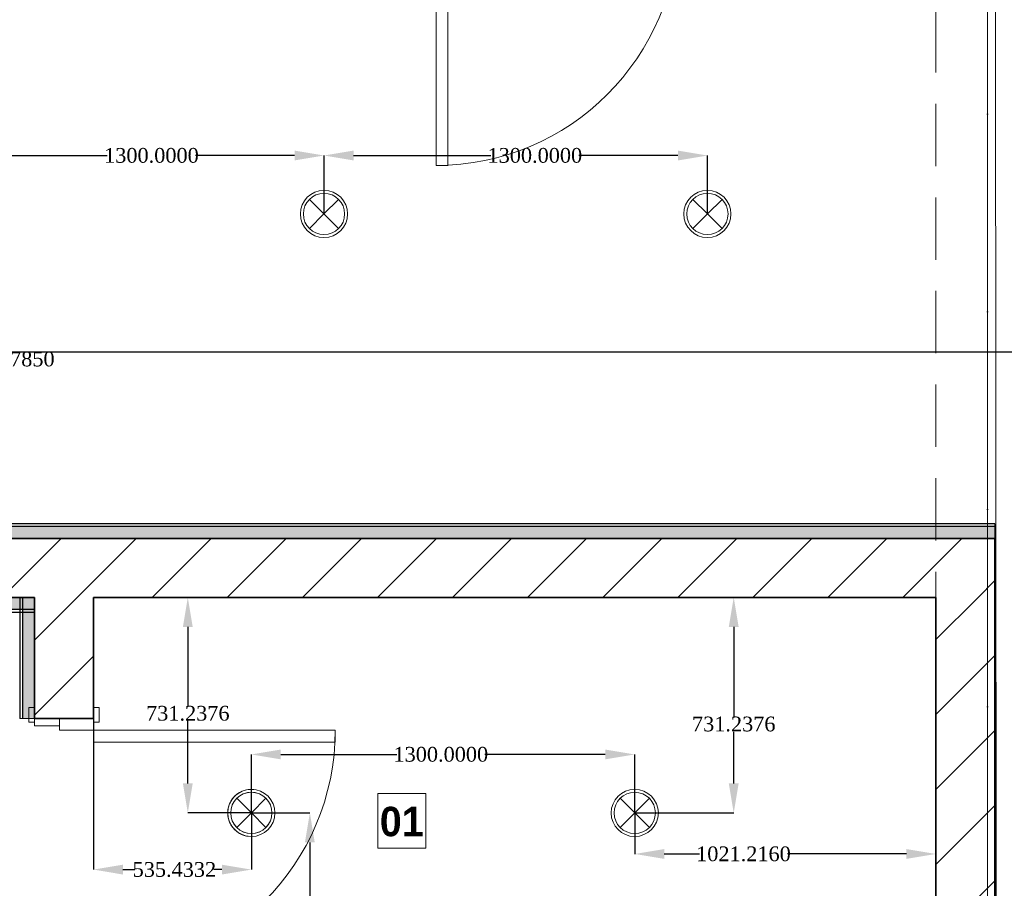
# Model space of a CAD drawing. Header units: inches. Extents: x -177438 to 34922, y -9538 to 55319.
# Tile 16 of 59: x -13513 to -10174, y 205 to 3152. Entities that reach past the tile are written whole.
import ezdxf
from ezdxf.enums import TextEntityAlignment as Align

# ---------------------------------------------------------------- set-up
doc = ezdxf.new("R2010")
doc.units = ezdxf.units.IN
doc.header["$MEASUREMENT"] = 0
doc.set_wipeout_variables(frame=1)
doc.linetypes.add('Dot & Dashed', pattern=[670.277762, 317.5, -176.388889, 0, -176.388874])
doc.linetypes.add('Hidden', pattern=[317.5, 211.666667, -105.833333])
for name, color, linetype in [('- ავარიული განათება', 7, 'Continuous'), ('- განათება', 7, 'Continuous'), ('New_Structural - Bearing', 7, 'Continuous'), ('Structural - Bearing', 7, 'Continuous'), ('Structural - Grid', 7, 'Continuous')]:
    doc.layers.add(name, color=color, linetype=linetype)
for name, color, linetype, lineweight in [('Archicad Doors_Pen_No__1', 7, 'Continuous', 13), ('New_2D Drafting - General_Pen_No__2', 8, 'Continuous', 15), ('New_Annotation - Text_Pen_No__20', 1, 'Continuous', 0), ('New_Structural - Bearing_Pen_No__1', 7, 'Continuous', 13), ('Structural - Bearing_Pen_No__27', 7, 'Continuous', 35)]:
    doc.layers.add(name, color=color, linetype=linetype, lineweight=lineweight)
for name, color, linetype, lineweight, true_color in [('New_Interior - Lamp_Pen_No__77', 7, 'Continuous', 20, 0xffeb28), ('New_Structural - Bearing_Pen_No__255', 7, 'Continuous', 13, 0xe8e8e8), ('New_Structural - Bearing_Pen_No__5', 7, 'Continuous', 25, 0x40a5ff), ('Structural - Bearing_Pen_No__102', 7, 'Continuous', 13, 0xcccccc), ('Structural - Bearing_Pen_No__81', 7, 'Continuous', 20, 0x6a6a6a), ('Structural - Grid_Pen_No__81', 7, 'Continuous', 20, 0x6a6a6a)]:
    doc.layers.add(name, color=color, linetype=linetype, lineweight=lineweight, true_color=true_color)
doc.styles.add('GENERATED_STYLE_3', font='txt')
doc.styles.add('GENERATED_STYLE_4', font='txt')
doc.styles.get("Standard").update_dxf_attribs({"font": 'arial.ttf'})
doc.dimstyles.get("Standard").update_dxf_attribs({"dimtxt": 0.18, "dimasz": 0.18, "dimexe": 0.18, "dimexo": 0.0625, "dimgap": 0.09, "dimtad": 0, "dimtih": 1, "dimtoh": 1, "dimdec": 4, "dimzin": 0, "dimdsep": 46, "dimtxsty": 'Standard', "dimcen": 0.09, "dimadec": 0, "dimazin": 0, "dimtfac": 1, "dimtdec": 4, "dimtofl": 0, "dimtmove": 0, "dimatfit": 3, "dimfxl": 1, "dimtolj": 1, "dimtzin": 0, "dimarcsym": 0})
pattern_1 = [(45, (0, 0), (-127.2792, 127.2792), [])]

# ---------------------------------------------------------------- blocks, each defined once
blk = doc.blocks.new('Wall_7', base_point=(-41183.8, 14838))
at = {"layer": 'Structural - Bearing', "linetype": 'Continuous', "lineweight": 0, "true_color": 0x000000}
h = blk.add_hatch(dxfattribs=at)
h.set_pattern_fill('MASONRY_BLOCK', color=18, style=0, pattern_type=2)
h.set_pattern_definition(pattern_1)
h.paths.add_polyline_path([(-41183.8, 22432.4), (-41183.8, 22232.4), (-40983.8, 22432.4)])
h = blk.add_hatch(dxfattribs=at)
h.set_pattern_fill('MASONRY_BLOCK', color=18, style=0, pattern_type=2)
h.set_pattern_definition(pattern_1)
h.paths.add_polyline_path([(-41183.8, 22232.4), (-40983.8, 22232.4), (-40983.8, 22432.4)])
h = blk.add_hatch(dxfattribs=at)
h.set_pattern_fill('MASONRY_BLOCK', color=18, style=0, pattern_type=2)
h.set_pattern_definition(pattern_1)
h.paths.add_polyline_path([(-41183.8, 22232.4), (-41183.8, 20838), (-40983.8, 20838), (-40983.8, 22232.4)])
at = {"layer": 'Structural - Bearing_Pen_No__27', "color": 7, "linetype": 'Continuous', "lineweight": 35, "flags": 128}
for points in [[(-40983.8, 22432.4), (-41183.8, 22432.4)], [(-40983.8, 20838), (-40983.8, 22432.4)], [(-41183.8, 22232.4), (-41183.8, 20838)]]:
    blk.add_lwpolyline(points, dxfattribs=at)
blk = doc.blocks.new('Wall_8', base_point=(-41183.8, 22232.4))
at = {"layer": 'Structural - Bearing', "linetype": 'Continuous', "lineweight": 0, "true_color": 0x000000}
h = blk.add_hatch(dxfattribs=at)
h.set_pattern_fill('MASONRY_BLOCK', color=18, style=0, pattern_type=2)
h.set_pattern_definition(pattern_1)
h.paths.add_polyline_path([(-41183.8, 22432.4), (-45893.3, 22432.4), (-45893.3, 22232.4), (-41183.8, 22232.4)])
at = {"layer": 'Structural - Bearing_Pen_No__27', "color": 7, "linetype": 'Continuous', "lineweight": 35, "flags": 128}
for points in [[(-41183.8, 22432.4), (-45893.3, 22432.4)], [(-45893.3, 22232.4), (-44240.4, 22232.4)], [(-44040.4, 22232.4), (-41183.8, 22232.4)]]:
    blk.add_lwpolyline(points, dxfattribs=at)
blk = doc.blocks.new('Door')
at = {"layer": 'Archicad Doors_Pen_No__1', "color": 7, "linetype": 'Continuous', "lineweight": 13}
for p, q in [((370, 0), (370, 820)), ((370, 820), (410, 820)), ((410, 820), (410, 0)), ((-487, 0), (-487, 19)), ((-487, 19), (-437, 19)), ((-437, 0), (-487, 0)), ((-450, 0), (-487, 0)), ((-450, 0), (-487, 0)), ((-410, 0), (-450, 0)), ((-450, 0), (-450, -115)), ((-450, 0), (-450, -115)), ((-450, 0), (-450, -115)), ((-437, 19), (-437, 0)), ((-410, -115), (-410, 0)), ((410, 0), (370, 0)), ((450, 0), (410, 0)), ((410, 0), (410, -115)), ((437, 19), (487, 19)), ((437, 0), (437, 19)), ((487, 0), (437, 0)), ((450, -115), (450, 0)), ((450, 0), (450, -115)), ((450, 0), (450, -115)), ((450, 0), (487, 0)), ((450, 0), (487, 0)), ((487, 19), (487, 0)), ((-450, -200), (-450, -115)), ((-450, -115), (-425, -115)), ((-450, -115), (-410, -115)), ((-450, -115), (-450, -200)), ((-450, -115), (-450, -200)), ((-425, -115), (-425, -200)), ((410, -115), (450, -115)), ((425, -200), (425, -115)), ((425, -115), (450, -115)), ((450, -115), (450, -200)), ((450, -115), (450, -200)), ((450, -115), (450, -200)), ((-487, -219), (-487, -200)), ((-487, -200), (-437, -200)), ((-450, -200), (-487, -200)), ((-450, -200), (-487, -200)), ((-425, -200), (-450, -200)), ((-437, -200), (-437, -219)), ((450, -200), (425, -200)), ((437, -200), (487, -200)), ((437, -219), (437, -200)), ((450, -200), (487, -200)), ((450, -200), (487, -200)), ((487, -200), (487, -219)), ((-437, -219), (-487, -219)), ((487, -219), (437, -219))]:
    blk.add_line(p, q, dxfattribs=at)
blk.add_arc((410, 0), 820, 90, 180, dxfattribs=at)
blk = doc.blocks.new('Wall_10', base_point=(-44240.4, 16137.9))
at = {"layer": 'Structural - Bearing', "linetype": 'Continuous', "lineweight": 0, "true_color": 0x000000}
h = blk.add_hatch(dxfattribs=at)
h.set_pattern_fill('MASONRY_BLOCK', color=18, style=0, pattern_type=2)
h.set_pattern_definition(pattern_1)
h.paths.add_polyline_path([(-44040.4, 22232.4), (-44240.4, 22232.4), (-44240.4, 21821.7), (-44040.4, 21821.7)])
at = {"layer": 'Structural - Bearing_Pen_No__27', "color": 7, "linetype": 'Continuous', "lineweight": 35}
for p, q in [((-44240.4, 21821.7), (-44240.4, 21858.7)), ((-44040.4, 21821.7), (-44040.4, 21858.7)), ((-44155.4, 21821.7), (-44240.4, 21821.7)), ((-44040.4, 21821.7), (-44155.4, 21821.7))]:
    blk.add_line(p, q, dxfattribs=at)
at = {"layer": 'Structural - Bearing_Pen_No__27', "color": 7, "linetype": 'Continuous', "lineweight": 35, "flags": 128}
for points in [[(-44240.4, 22232.4), (-44240.4, 21821.7)], [(-44040.4, 21821.7), (-44040.4, 22232.4)]]:
    blk.add_lwpolyline(points, dxfattribs=at)
at = {"layer": 'Archicad Doors_Pen_No__1', "color": 7, "linetype": 'Continuous', "lineweight": 13, "xscale": -1, "zscale": 1000, "rotation": 270}
blk.add_blockref('Door', (-44040.4, 21371.7), dxfattribs=at)
blk = doc.blocks.new('Door_2')
at = {"layer": 'Archicad Doors_Pen_No__1', "color": 7, "linetype": 'Continuous', "lineweight": 13}
for p, q in [((370, 0), (370, 820)), ((370, 820), (410, 820)), ((410, 820), (410, 0)), ((-437, 104), (-487, 104)), ((-487, 104), (-487, 85)), ((-437, 85), (-437, 104)), ((487, 104), (437, 104)), ((437, 104), (437, 85)), ((487, 85), (487, 104)), ((-487, 85), (-437, 85)), ((-450, 85), (-487, 85)), ((-450, 85), (-487, 85)), ((-425, 85), (-450, 85)), ((-450, 85), (-450, 0)), ((-450, 0), (-450, 85)), ((-450, 0), (-450, 85)), ((-425, 0), (-425, 85)), ((450, 85), (425, 85)), ((425, 85), (425, 0)), ((437, 85), (487, 85)), ((450, 0), (450, 85)), ((450, 0), (450, 85)), ((450, 0), (450, 85)), ((450, 85), (487, 85)), ((450, 85), (487, 85)), ((-450, 0), (-425, 0)), ((-410, 0), (-450, 0)), ((-450, 0), (-450, -115)), ((-450, -115), (-450, 0)), ((-450, -115), (-450, 0)), ((-410, -115), (-410, 0)), ((410, 0), (370, 0)), ((450, 0), (410, 0)), ((410, 0), (410, -115)), ((425, 0), (450, 0)), ((450, -115), (450, 0)), ((450, -115), (450, 0)), ((450, -115), (450, 0)), ((-437, -115), (-487, -115)), ((-487, -115), (-487, -134)), ((-450, -115), (-487, -115)), ((-450, -115), (-487, -115)), ((-450, -115), (-410, -115)), ((-437, -134), (-437, -115)), ((410, -115), (450, -115)), ((487, -115), (437, -115)), ((437, -115), (437, -134)), ((450, -115), (487, -115)), ((450, -115), (487, -115)), ((487, -134), (487, -115)), ((-487, -134), (-437, -134)), ((437, -134), (487, -134))]:
    blk.add_line(p, q, dxfattribs=at)
blk.add_arc((410, 0), 820, 90, 180, dxfattribs=at)
blk = doc.blocks.new('Wall_15', base_point=(-41183.8, 24633.2))
at = {"layer": 'Structural - Bearing', "linetype": 'Continuous', "lineweight": 0, "true_color": 0x000000}
h = blk.add_hatch(dxfattribs=at)
h.set_pattern_fill('MASONRY_BLOCK', color=18, style=0, pattern_type=2)
h.set_pattern_definition(pattern_1)
h.paths.add_polyline_path([(-43688.7, 24633.2), (-43888.7, 24633.2), (-43888.7, 24433.2)])
h = blk.add_hatch(dxfattribs=at)
h.set_pattern_fill('MASONRY_BLOCK', color=18, style=0, pattern_type=2)
h.set_pattern_definition(pattern_1)
h.paths.add_polyline_path([(-43688.7, 24633.2), (-43888.7, 24433.2), (-43688.7, 24433.2)])
h = blk.add_hatch(dxfattribs=at)
h.set_pattern_fill('MASONRY_BLOCK', color=18, style=0, pattern_type=2)
h.set_pattern_definition(pattern_1)
h.paths.add_polyline_path([(-43688.7, 24433.2), (-42918.3, 24433.2), (-42918.3, 24633.2), (-43688.7, 24633.2)])
h = blk.add_hatch(dxfattribs=at)
h.set_pattern_fill('MASONRY_BLOCK', color=18, style=0, pattern_type=2)
h.set_pattern_definition(pattern_1)
h.paths.add_polyline_path([(-41183.8, 24633.2), (-42018.3, 24633.2), (-42018.3, 24433.2), (-41183.8, 24433.2)])
at = {"layer": 'Structural - Bearing_Pen_No__27', "color": 7, "linetype": 'Continuous', "lineweight": 35}
for p, q in [((-42918.3, 24633.2), (-42955.3, 24633.2)), ((-42918.3, 24633.2), (-42918.3, 24518.2)), ((-42018.3, 24633.2), (-41981.3, 24633.2)), ((-42018.3, 24633.2), (-42018.3, 24518.2)), ((-42918.3, 24518.2), (-42918.3, 24433.2)), ((-42018.3, 24518.2), (-42018.3, 24433.2)), ((-42918.3, 24433.2), (-42955.3, 24433.2)), ((-42018.3, 24433.2), (-41981.3, 24433.2))]:
    blk.add_line(p, q, dxfattribs=at)
at = {"layer": 'Structural - Bearing_Pen_No__27', "color": 7, "linetype": 'Continuous', "lineweight": 35, "flags": 128}
for points in [[(-43888.7, 24433.2), (-43888.7, 24633.2)], [(-42918.3, 24633.2), (-43688.7, 24633.2)], [(-41183.8, 24633.2), (-42018.3, 24633.2)], [(-43888.7, 24433.2), (-42918.3, 24433.2)], [(-42018.3, 24433.2), (-41183.8, 24433.2)]]:
    blk.add_lwpolyline(points, dxfattribs=at)
at = {"layer": 'Archicad Doors_Pen_No__1', "color": 7, "linetype": 'Continuous', "lineweight": 13, "zscale": 1000, "rotation": 180}
blk.add_blockref('Door_2', (-42468.3, 24518.2), dxfattribs=at)
blk = doc.blocks.new('Wall_22', base_point=(-44240.4, 22232.4))
at = {"layer": 'New_Structural - Bearing_Pen_No__255', "linetype": 'Continuous', "lineweight": 13, "true_color": 0xe8e8e8}
blk.add_hatch(color=254, dxfattribs=at).paths.add_polyline_path([(-44240.4, 21821.7), (-44240.4, 22232.4), (-44280.4, 22232.4), (-44280.4, 21821.7)])
at = {"layer": 'New_Structural - Bearing_Pen_No__1', "color": 7, "linetype": 'Continuous', "lineweight": 13, "flags": 128}
for points in [[(-44280.4, 22232.4), (-44290.4, 22232.4)], [(-44240.4, 22232.4), (-44280.4, 22232.4)], [(-44280.4, 21821.7), (-44290.4, 21821.7)], [(-44240.4, 21821.7), (-44280.4, 21821.7)]]:
    blk.add_lwpolyline(points, dxfattribs=at)
at = {"layer": 'New_Structural - Bearing_Pen_No__5', "color": 161, "linetype": 'Continuous', "lineweight": 25, "true_color": 0x40a5ff}
blk.add_line((-44280.4, 22232.4), (-44280.4, 21821.7), dxfattribs=at)
at = {"layer": 'New_Structural - Bearing_Pen_No__5', "color": 161, "linetype": 'Continuous', "lineweight": 25, "true_color": 0x40a5ff, "flags": 128}
for points in [[(-44290.4, 22232.4), (-44290.4, 21821.7)], [(-44240.4, 21821.7), (-44240.4, 22232.4)]]:
    blk.add_lwpolyline(points, dxfattribs=at)
blk = doc.blocks.new('Wall_25', base_point=(-40983.8, 22432.4))
at = {"layer": 'New_Structural - Bearing_Pen_No__255', "linetype": 'Continuous', "lineweight": 13, "true_color": 0xe8e8e8}
blk.add_hatch(color=254, dxfattribs=at).paths.add_polyline_path([(-45236.9, 22432.5), (-40983.8, 22432.4), (-40983.8, 22472.4), (-45236.9, 22472.5)])
at = {"layer": 'New_Structural - Bearing_Pen_No__1', "color": 7, "linetype": 'Continuous', "lineweight": 13, "flags": 128}
for points in [[(-40983.8, 22472.4), (-40983.8, 22482.4)], [(-40983.8, 22432.4), (-40983.8, 22472.4)]]:
    blk.add_lwpolyline(points, dxfattribs=at)
at = {"layer": 'New_Structural - Bearing_Pen_No__5', "color": 161, "linetype": 'Continuous', "lineweight": 25, "true_color": 0x40a5ff}
blk.add_line((-40983.8, 22472.4), (-45236.9, 22472.5), dxfattribs=at)
at = {"layer": 'New_Structural - Bearing_Pen_No__5', "color": 161, "linetype": 'Continuous', "lineweight": 25, "true_color": 0x40a5ff, "flags": 128}
for points in [[(-40983.8, 22482.4), (-45186.9, 22482.5)], [(-45893.3, 22432.5), (-40983.8, 22432.4)]]:
    blk.add_lwpolyline(points, dxfattribs=at)
blk = doc.blocks.new('Wall_40', base_point=(-45893.3, 22232.4))
at = {"layer": 'New_Structural - Bearing_Pen_No__255', "linetype": 'Continuous', "lineweight": 13, "true_color": 0xe8e8e8}
blk.add_hatch(color=254, dxfattribs=at).paths.add_polyline_path([(-44240.4, 22232.4), (-45893.3, 22232.4), (-45893.3, 22192.4), (-44240.4, 22192.4)])
at = {"layer": 'New_Structural - Bearing_Pen_No__1', "color": 7, "linetype": 'Continuous', "lineweight": 13, "flags": 128}
for points in [[(-45893.3, 22232.4), (-45893.3, 22192.4)], [(-44240.4, 22232.4), (-44240.4, 22192.4)], [(-45893.3, 22192.4), (-45893.3, 22182.4)], [(-44240.4, 22192.4), (-44240.4, 22182.4)]]:
    blk.add_lwpolyline(points, dxfattribs=at)
at = {"layer": 'New_Structural - Bearing_Pen_No__5', "color": 161, "linetype": 'Continuous', "lineweight": 25, "true_color": 0x40a5ff}
blk.add_line((-45893.3, 22192.4), (-44240.4, 22192.4), dxfattribs=at)
at = {"layer": 'New_Structural - Bearing_Pen_No__5', "color": 161, "linetype": 'Continuous', "lineweight": 25, "true_color": 0x40a5ff, "flags": 128}
for points in [[(-44240.4, 22232.4), (-45893.3, 22232.4)], [(-45893.3, 22182.4), (-44240.4, 22182.4)]]:
    blk.add_lwpolyline(points, dxfattribs=at)
blk = doc.blocks.new('Standard grid marker_2')
at = {"layer": 'Structural - Grid_Pen_No__81', "color": 251, "linetype": 'Continuous', "lineweight": 20, "true_color": 0x6a6a6a}
blk.add_line((1000, 0), (27734.9, 0), dxfattribs=at)
at = {"layer": 'Structural - Grid_Pen_No__81', "color": 251, "lineweight": 20, "true_color": 0x6a6a6a, "style": 'GENERATED_STYLE_3'}
for tag, p in [('AC_MarkerText_1_0', (-1.5, -46.7)), ('AC_MarkerText_1_1', (28933.4, -46.7))]:
    blk.add_attdef(tag, text='', height=100, rotation=270, dxfattribs=at).set_placement(p, align=Align.TOP_CENTER)
blk = doc.blocks.new('Beam_8', base_point=(-41008.8, 14663))
at = {"layer": 'Structural - Bearing_Pen_No__102', "color": 254, "linetype": 'Hidden', "lineweight": 13, "true_color": 0xcccccc}
blk.add_line((-41183.8, 20838), (-41183.8, 26488), dxfattribs=at)
at = {"layer": 'Structural - Bearing_Pen_No__81', "color": 251, "linetype": 'Dot & Dashed', "lineweight": 20, "true_color": 0x6a6a6a}
blk.add_line((-41008.8, 14663), (-41008.8, 32663), dxfattribs=at)
blk = doc.blocks.new('Recessed Spot')
at = {"layer": 'New_Interior - Lamp_Pen_No__77', "color": 2, "linetype": 'Continuous', "lineweight": 20, "true_color": 0xffeb28}
for q in [(-49.5, 49.5), (49.5, 49.5), (-49.5, -49.5), (49.5, -49.5)]:
    blk.add_line((0, 0), q, dxfattribs=at)
at = {"layer": 'New_Interior - Lamp_Pen_No__77', "color": 2, "linetype": 'Continuous', "lineweight": 20, "true_color": 0xffeb28, "flags": 128}
blk.add_lwpolyline([(80, 0, 1), (-80, 0, 1)], format="xyb", close=True, dxfattribs=at)
at = {"layer": 'New_Interior - Lamp_Pen_No__77', "color": 2, "linetype": 'Continuous', "lineweight": 20, "true_color": 0xffeb28}
blk.add_circle((0, 0), 70, dxfattribs=at)
blk = doc.blocks.new('*D834')
at = {"layer": '- განათება', "color": 0, "lineweight": -2, "transparency": 16777216}
for p, q in [((-13781.1, 2492.5), (-13554.8, 2492.5)), ((-13555, 2392.5), (-13555, 2025.6)), ((-13555, 1541.8), (-13555, 1974.4)), ((-13772.3, 1441.8), (-13554.8, 1441.8))]:
    blk.add_line(p, q, dxfattribs=at)
at = {"layer": '- განათება', "color": 0, "transparency": 16777216}
for points in [[(-13571.7, 2392.5), (-13538.3, 2392.5), (-13555, 2492.5)], [(-13571.7, 1541.8), (-13538.3, 1541.8), (-13555, 1441.8)]]:
    blk.add_solid(points, dxfattribs=at)
at = {"layer": 'Defpoints', "color": 0, "transparency": 16777216}
for p in [(-13781.1, 2492.5), (-13772.4, 1441.8), (-13555, 1441.8)]:
    blk.add_point(p, dxfattribs=at)
at = {"layer": '- განათება', "color": 0, "transparency": 16777216, "insert": (-13555, 2000), "char_height": 50, "attachment_point": 5}
blk.add_mtext('\\A1;{\\fSylfaen|b0|i0|c0|p18;1050.7850}', dxfattribs=at)
blk = doc.blocks.new('*D839')
at = {"layer": '- განათება', "color": 0, "lineweight": -2, "transparency": 16777216}
for p, q in [((-13781.1, 2492.6), (-13781.1, 2691.1)), ((-13681.1, 2690.9), (-13215.8, 2690.9)), ((-12581.1, 2690.9), (-12916.6, 2690.9)), ((-12481.1, 2492.6), (-12481.1, 2691.1))]:
    blk.add_line(p, q, dxfattribs=at)
at = {"layer": '- განათება', "color": 0, "transparency": 16777216}
for points in [[(-13681.1, 2707.6), (-13681.1, 2674.2), (-13781.1, 2690.9)], [(-12581.1, 2707.6), (-12581.1, 2674.2), (-12481.1, 2690.9)]]:
    blk.add_solid(points, dxfattribs=at)
at = {"layer": 'Defpoints', "color": 0, "transparency": 16777216}
for p in [(-13781.1, 2690.9), (-13781.1, 2492.5), (-12481.1, 2492.5)]:
    blk.add_point(p, dxfattribs=at)
at = {"layer": '- განათება', "color": 0, "transparency": 16777216, "insert": (-13066.2, 2690.9), "char_height": 50, "attachment_point": 5}
blk.add_mtext('\\A1;{\\fSylfaen|b0|i0|c0|p18;1300.0000}', dxfattribs=at)
blk = doc.blocks.new('*D840')
at = {"layer": '- განათება', "color": 0, "lineweight": -2, "transparency": 16777216}
for p, q in [((-12481.1, 2492.6), (-12481.1, 2691.1)), ((-12381.1, 2690.9), (-11915.8, 2690.9)), ((-11281.1, 2690.9), (-11616.6, 2690.9)), ((-11181.1, 2492.6), (-11181.1, 2691.1))]:
    blk.add_line(p, q, dxfattribs=at)
at = {"layer": '- განათება', "color": 0, "transparency": 16777216}
for points in [[(-12381.1, 2707.6), (-12381.1, 2674.2), (-12481.1, 2690.9)], [(-11281.1, 2707.6), (-11281.1, 2674.2), (-11181.1, 2690.9)]]:
    blk.add_solid(points, dxfattribs=at)
at = {"layer": 'Defpoints', "color": 0, "transparency": 16777216}
for p in [(-12481.1, 2690.9), (-12481.1, 2492.5), (-11181.1, 2492.5)]:
    blk.add_point(p, dxfattribs=at)
at = {"layer": '- განათება', "color": 0, "transparency": 16777216, "insert": (-11766.2, 2690.9), "char_height": 50, "attachment_point": 5}
blk.add_mtext('\\A1;{\\fSylfaen|b0|i0|c0|p18;1300.0000}', dxfattribs=at)
blk = doc.blocks.new('*D1057')
at = {"layer": '- განათება', "color": 0, "lineweight": -2, "transparency": 16777216}
for p, q in [((-10406.3, 768.4), (-10406.3, 321)), ((-11427.5, 460.4), (-11427.5, 321)), ((-11327.5, 321.2), (-11208.5, 321.2)), ((-10506.3, 321.2), (-10909.3, 321.2))]:
    blk.add_line(p, q, dxfattribs=at)
at = {"layer": '- განათება', "color": 0, "transparency": 16777216}
for points in [[(-11327.5, 337.8), (-11327.5, 304.5), (-11427.5, 321.2)], [(-10506.3, 337.8), (-10506.3, 304.5), (-10406.3, 321.2)]]:
    blk.add_solid(points, dxfattribs=at)
at = {"layer": 'Defpoints', "color": 0, "transparency": 16777216}
for p in [(-10406.3, 768.5), (-11427.5, 460.5), (-10406.3, 321.2)]:
    blk.add_point(p, dxfattribs=at)
at = {"layer": '- განათება', "color": 0, "transparency": 16777216, "insert": (-11058.9, 321.2), "char_height": 50, "attachment_point": 5}
blk.add_mtext('\\A1;{\\fSylfaen|b0|i0|c0|p18;1021.2160}', dxfattribs=at)
blk = doc.blocks.new('*D1058')
at = {"layer": '- განათება', "color": 0, "lineweight": -2, "transparency": 16777216}
for p, q in [((-11436.2, 1191.7), (-11091.7, 1191.7)), ((-11091.9, 1091.7), (-11091.9, 787.3)), ((-11091.9, 560.5), (-11091.9, 736)), ((-11427.4, 460.5), (-11091.7, 460.5))]:
    blk.add_line(p, q, dxfattribs=at)
at = {"layer": '- განათება', "color": 0, "transparency": 16777216}
for points in [[(-11108.6, 1091.7), (-11075.2, 1091.7), (-11091.9, 1191.7)], [(-11108.6, 560.5), (-11075.2, 560.5), (-11091.9, 460.5)]]:
    blk.add_solid(points, dxfattribs=at)
at = {"layer": 'Defpoints', "color": 0, "transparency": 16777216}
for p in [(-11436.3, 1191.7), (-11091.9, 1191.7), (-11427.5, 460.5)]:
    blk.add_point(p, dxfattribs=at)
at = {"layer": '- განათება', "color": 0, "transparency": 16777216, "insert": (-11091.9, 761.7), "char_height": 50, "attachment_point": 5}
blk.add_mtext('\\A1;{\\fSylfaen|b0|i0|c0|p18;731.2376}', dxfattribs=at)
blk = doc.blocks.new('*D1059')
at = {"layer": '- განათება', "color": 0, "lineweight": -2, "transparency": 16777216}
for p, q in [((-12727.5, 460.6), (-12727.5, 659)), ((-12627.5, 658.9), (-12234.7, 658.9)), ((-11527.5, 658.9), (-11935.4, 658.9)), ((-11427.5, 460.6), (-11427.5, 659))]:
    blk.add_line(p, q, dxfattribs=at)
at = {"layer": '- განათება', "color": 0, "transparency": 16777216}
for points in [[(-12627.5, 675.5), (-12627.5, 642.2), (-12727.5, 658.9)], [(-11527.5, 675.5), (-11527.5, 642.2), (-11427.5, 658.9)]]:
    blk.add_solid(points, dxfattribs=at)
at = {"layer": 'Defpoints', "color": 0, "transparency": 16777216}
for p in [(-12727.5, 658.9), (-12727.5, 460.5), (-11427.5, 460.5)]:
    blk.add_point(p, dxfattribs=at)
at = {"layer": '- განათება', "color": 0, "transparency": 16777216, "insert": (-12085, 658.9), "char_height": 50, "attachment_point": 5}
blk.add_mtext('\\A1;{\\fSylfaen|b0|i0|c0|p18;1300.0000}', dxfattribs=at)
blk = doc.blocks.new('*D1060')
at = {"layer": '- განათება', "color": 0, "lineweight": -2, "transparency": 16777216}
for p, q in [((-13262.9, 818), (-13262.9, 268)), ((-12727.5, 460.4), (-12727.5, 268)), ((-13162.9, 268.2), (-13122, 268.2)), ((-12827.5, 268.2), (-12854.8, 268.2))]:
    blk.add_line(p, q, dxfattribs=at)
at = {"layer": '- განათება', "color": 0, "transparency": 16777216}
for points in [[(-13162.9, 284.8), (-13162.9, 251.5), (-13262.9, 268.2)], [(-12827.5, 284.8), (-12827.5, 251.5), (-12727.5, 268.2)]]:
    blk.add_solid(points, dxfattribs=at)
at = {"layer": 'Defpoints', "color": 0, "transparency": 16777216}
for p in [(-13262.9, 818), (-12727.5, 460.5), (-13262.9, 268.2)]:
    blk.add_point(p, dxfattribs=at)
at = {"layer": '- განათება', "color": 0, "transparency": 16777216, "insert": (-12988.4, 268.2), "char_height": 50, "attachment_point": 5}
blk.add_mtext('\\A1;{\\fSylfaen|b0|i0|c0|p18;535.4332}', dxfattribs=at)
blk = doc.blocks.new('*D1061')
at = {"layer": '- განათება', "color": 0, "lineweight": -2, "transparency": 16777216}
for p, q in [((-12076.5, 1191.7), (-12943.1, 1191.7)), ((-12942.9, 1091.7), (-12942.9, 823.8)), ((-12942.9, 560.5), (-12942.9, 772.5)), ((-12727.6, 460.5), (-12943.1, 460.5))]:
    blk.add_line(p, q, dxfattribs=at)
at = {"layer": '- განათება', "color": 0, "transparency": 16777216}
for points in [[(-12959.6, 1091.7), (-12926.3, 1091.7), (-12942.9, 1191.7)], [(-12959.6, 560.5), (-12926.3, 560.5), (-12942.9, 460.5)]]:
    blk.add_solid(points, dxfattribs=at)
at = {"layer": 'Defpoints', "color": 0, "transparency": 16777216}
for p in [(-12942.9, 1191.7), (-12076.4, 1191.7), (-12727.5, 460.5)]:
    blk.add_point(p, dxfattribs=at)
at = {"layer": '- განათება', "color": 0, "transparency": 16777216, "insert": (-12942.9, 798.2), "char_height": 50, "attachment_point": 5}
blk.add_mtext('\\A1;{\\fSylfaen|b0|i0|c0|p18;731.2376}', dxfattribs=at)
blk = doc.blocks.new('*D1062')
at = {"layer": '- განათება', "color": 0, "lineweight": -2, "transparency": 16777216}
for p, q in [((-12727.4, 460.5), (-12529, 460.5)), ((-12529.1, 360.5), (-12529.1, -156.3)), ((-12529.1, -739.5), (-12529.1, -207.6)), ((-12727.4, -839.5), (-12529, -839.5))]:
    blk.add_line(p, q, dxfattribs=at)
at = {"layer": '- განათება', "color": 0, "transparency": 16777216}
for points in [[(-12545.8, 360.5), (-12512.5, 360.5), (-12529.1, 460.5)], [(-12545.8, -739.5), (-12512.5, -739.5), (-12529.1, -839.5)]]:
    blk.add_solid(points, dxfattribs=at)
at = {"layer": 'Defpoints', "color": 0, "transparency": 16777216}
for p in [(-12727.5, 460.5), (-12529.1, 460.5), (-12727.5, -839.5)]:
    blk.add_point(p, dxfattribs=at)
at = {"layer": '- განათება', "color": 0, "transparency": 16777216, "insert": (-12529.1, -182), "char_height": 50, "attachment_point": 5}
blk.add_mtext('\\A1;{\\fSylfaen|b0|i0|c0|p18;1300.0000}', dxfattribs=at)
blk = doc.blocks.new('AVARIULI GANATEBA')
at = {"layer": '- განათება', "color": 3, "linetype": 'Continuous', "lineweight": 20}
for q in [(-49.5, 49.5), (49.5, 49.5), (-49.5, -49.5), (49.5, -49.5)]:
    blk.add_line((0, 0), q, dxfattribs=at)
for major_axis, start_param, end_param in [((56.6, 56.6), 0.785398, 3.926991), ((-49.5, 49.5), 2.356194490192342, 8.639379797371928), ((56.6, 56.6), 3.926991, 7.068583)]:
    blk.add_ellipse((0, 0), major_axis=major_axis, ratio=1, start_param=start_param, end_param=end_param, dxfattribs=at)

msp = doc.modelspace()

# ---------------------------------------------------------------- linework, layer by layer
at = {"layer": '- ავარიული განათება', "color": 3}
msp.add_lwpolyline([(-9234.9423, 2023.58056), (-14219.08592, 2023.58056), (-14219.08592, 3095.83908)], dxfattribs=at)
at = {"layer": 'New_2D Drafting - General_Pen_No__2', "color": 8, "linetype": 'Continuous', "lineweight": 15, "flags": 128}
msp.add_lwpolyline([(31743.71602, -6352.71606), (31743.71602, 17997.28394), (4444.69471, 17997.28394), (1811.01254, 11797.28394), (1811.01254, 11597.28394), (-4056.28398, 11597.28394), (-4056.28398, 5447.28396), (-10206.28398, 5447.27184), (-10195.74273, -6352.71606)], close=True, dxfattribs=at)

# ---------------------------------------------------------------- block references
at = {"layer": '- განათება', "color": 2, "linetype": 'Continuous', "lineweight": 20, "true_color": 0xffeb28, "zscale": 1000}
for p in [(-12481.14961, 2492.53794), (-11181.14961, 2492.53794)]:
    msp.add_blockref('Recessed Spot', p, dxfattribs=at)
at = {"layer": '- განათება', "color": 1}
msp.add_blockref('AVARIULI GANATEBA', (-12727.5, 460.5), dxfattribs=at)
at = {"layer": '- განათება', "color": 2, "linetype": 'Continuous', "lineweight": 20, "true_color": 0xffeb28, "zscale": 1000, "rotation": 270}
for p in [(-12727.5, 460.5), (-11427.5, 460.5)]:
    msp.add_blockref('Recessed Spot', p, dxfattribs=at)
at = {"layer": 'New_Structural - Bearing', "color": 7, "lineweight": 35}
for name, p in [('Wall_25', (-10206.28398, 1391.73756)), ('Wall_40', (-15115.79922, 1191.73756)), ('Wall_22', (-13462.9332, 1191.73756))]:
    msp.add_blockref(name, p, dxfattribs=at)
at = {"layer": 'Structural - Bearing', "color": 254, "lineweight": 13, "true_color": 0xcccccc}
msp.add_blockref('Beam_8', (-10231.28398, -6377.71606), dxfattribs=at)
at = {"layer": 'Structural - Bearing', "color": 7, "lineweight": 35}
for name, p in [('Wall_15', (-10406.28398, 3592.53794)), ('Wall_8', (-10406.28398, 1191.73756)), ('Wall_7', (-10406.28398, -6202.71606)), ('Wall_10', (-13462.9332, -4902.8312))]:
    msp.add_blockref(name, p, dxfattribs=at)
at = {"layer": 'Structural - Grid', "color": 8, "linetype": 'Continuous', "lineweight": 15, "zscale": 1000, "rotation": 90}
msp.add_blockref('Standard grid marker_2', (-10231.28398, -9337.64184), dxfattribs=at)

# ---------------------------------------------------------------- dimensions: what is measured, and where the dimension line sits
at = {"layer": '- განათება', "color": 1}
for base, p1, p2, angle, picture, middle in [((-13781.14961, 2690.88833), (-12481.14961, 2492.53794), (-13781.14961, 2492.53794), 180, '*D839', (-13066.20959, 2690.88833)), ((-12481.14961, 2690.88833), (-11181.14961, 2492.53794), (-12481.14961, 2492.53794), 180, '*D840', (-11766.20959, 2690.88833)), ((-13555, 1441.75293), (-13781.14961, 2492.53794), (-13772.40925, 1441.75293), 270, '*D834', (-13555, 2000)), ((-11091.89429, 1191.73756), (-11427.5, 460.5), (-11436.28394, 1191.73756), 90, '*D1058', (-11091.89429, 761.65022)), ((-13262.9332, 268.15022), (-12727.5, 460.5), (-13262.9332, 818.02355), 180, '*D1060', (-12988.42805, 268.15022)), ((-12529.14961, 460.5), (-12727.5, -839.5), (-12727.5, 460.5), 90, '*D1062', (-12529.14961, -181.97377))]:
    dim = msp.add_linear_dim(base=base, p1=p1, p2=p2, angle=angle, text='{\\fSylfaen|b0|i0|c0|p18;<>}', dimstyle='Standard', override={"dimtxt": 50, "dimasz": 100}, dxfattribs=at)
    dim.commit()
    dim.dimension.update_dxf_attribs({"geometry": picture, "text_midpoint": middle, "dimtype": 160})
dim = msp.add_linear_dim(base=(-10406.28398, 321.15022), p1=(-11427.5, 460.5), p2=(-10406.28398, 768.5), text='{\\fSylfaen|b0|i0|c0|p18;<>}', dimstyle='Standard', override={"dimtxt": 50, "dimasz": 100}, dxfattribs=at)
dim.commit()
dim.dimension.update_dxf_attribs({"geometry": '*D1057', "text_midpoint": (-11058.89429, 321.15022), "dimtype": 160})

# ---------------------------------------------------------------- wipeouts: each hides what was drawn before it
at = {"color": 1, "linetype": 'Continuous', "lineweight": 0, "ltscale": 240329.536496}
msp.add_wipeout([(-12298.79858, 341.42088), (-12136.32581, 341.42088), (-12136.32581, 526.26944), (-12298.79858, 526.26944)], dxfattribs=at).dxf.layer = 'New_Annotation - Text_Pen_No__20'

# ---------------------------------------------------------------- next in the draw order: linework, layer by layer
at = {"layer": 'New_Annotation - Text_Pen_No__20', "color": 1, "linetype": 'Continuous', "lineweight": 0, "flags": 128}
msp.add_lwpolyline([(-12298.79858, 341.42088), (-12136.32581, 341.42088), (-12136.32581, 526.26944), (-12298.79858, 526.26944), (-12298.79858, 341.42088)], close=True, dxfattribs=at)

# ---------------------------------------------------------------- next in the draw order: texts
at = {"layer": 'New_Annotation - Text_Pen_No__20', "color": 1, "linetype": 'Continuous', "lineweight": 0, "insert": (-12217.56219, 481.34823), "char_height": 100, "attachment_point": 2, "style": 'GENERATED_STYLE_4'}
msp.add_mtext('\\A1;{\\pqc;\\fBOG 2018|b1|i0|c0|p0;\\W1.000000;0\\fBOG 2018|b1|i0|c0|p0;\\W1.000000;1}', dxfattribs=at)

# ---------------------------------------------------------------- next in the draw order: dimensions: what is measured, and where the dimension line sits
at = {"layer": '- განათება', "color": 1}
for base, p1, p2, angle, picture, middle in [((-12942.92805, 1191.73756), (-12727.5, 460.5), (-12076.42805, 1191.73756), 90, '*D1061', (-12942.92805, 798.15022)), ((-12727.5, 658.85039), (-11427.5, 460.5), (-12727.5, 460.5), 180, '*D1059', (-12085.02623, 658.85039))]:
    dim = msp.add_linear_dim(base=base, p1=p1, p2=p2, angle=angle, text='{\\fSylfaen|b0|i0|c0|p18;<>}', dimstyle='Standard', override={"dimtxt": 50, "dimasz": 100}, dxfattribs=at)
    dim.commit()
    dim.dimension.update_dxf_attribs({"geometry": picture, "text_midpoint": middle, "dimtype": 160})

doc.saveas('drawing.dxf')
